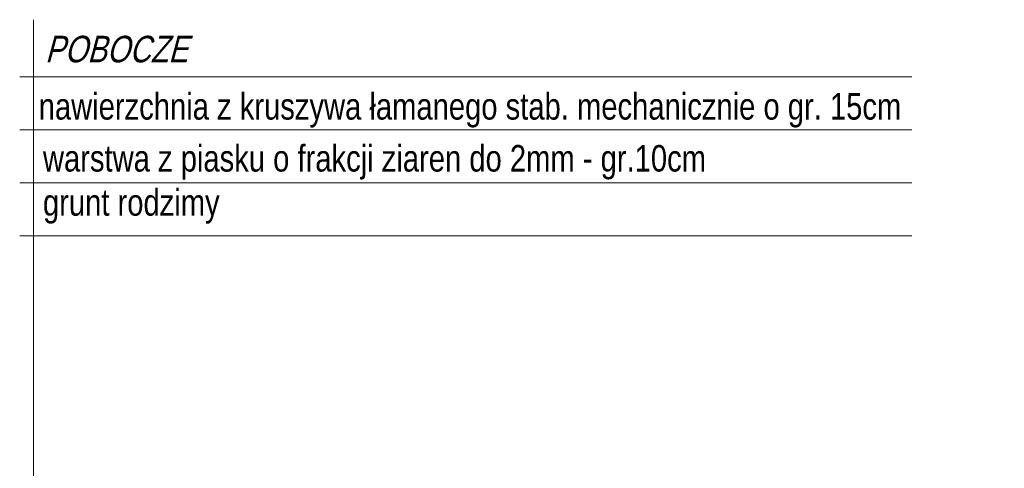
# Model space of a CAD drawing. Header units: centimetres. Extents: x 18523 to 20440, y 3406 to 4072.
# Tile 3 of 14: x 18723 to 18909, y 3831 to 3916. Entities that reach past the tile are written whole.
import ezdxf
from ezdxf.enums import TextEntityAlignment as Align

# ---------------------------------------------------------------- set-up
doc = ezdxf.new("R2010")
doc.units = ezdxf.units.CM
doc.header["$MEASUREMENT"] = 0
for name, color, linetype, lineweight in [('ARANŻACJA', 7, 'Continuous', 0), ('M_opisy', 7, 'Continuous', 0), ('OPISY', 7, 'Continuous', 0)]:
    doc.layers.add(name, color=color, linetype=linetype, lineweight=lineweight)
doc.styles.add('Style-Arial Narrow', font='ARIALN.TTF')
doc.styles.add('Style-Arial Narrow I 0.26180', font='ARIALN.TTF', dxfattribs={"oblique": 14.999978})

msp = doc.modelspace()

# ---------------------------------------------------------------- linework, layer by layer
at = {"layer": 'ARANŻACJA', "color": 7, "linetype": 'Continuous', "lineweight": 0}
for p, q in [((18723.26, 3904.78), (18891.42, 3904.78)), ((18723.26, 3894.78), (18891.42, 3894.78)), ((18723.26, 3884.78), (18891.42, 3884.78)), ((18723.26, 3874.78), (18891.42, 3874.78))]:
    msp.add_line(p, q, dxfattribs=at)
at = {"layer": 'OPISY', "color": 7, "linetype": 'Continuous', "lineweight": 0}
msp.add_line((18725.86, 3714.69), (18725.86, 3915.55), dxfattribs=at)

# ---------------------------------------------------------------- texts
at = {"layer": 'M_opisy', "color": 7, "linetype": 'Continuous', "lineweight": 0, "style": 'Style-Arial Narrow I 0.26180', "oblique": 15, "width": 0.96}
msp.add_text('POBOCZE', height=5, dxfattribs=at).set_placement((18728.04, 3910.01), align=Align.MIDDLE_LEFT)
at = {"layer": 'M_opisy', "color": 7, "linetype": 'Continuous', "lineweight": 0, "style": 'Style-Arial Narrow', "width": 0.96}
for s, p in [('nawierzchnia z kruszywa łamanego stab. mechanicznie o gr. 15cm', (18726.84, 3899.21)), ('warstwa z piasku o frakcji ziaren do 2mm - gr.10cm', (18727.64, 3889.41)), ('grunt rodzimy', (18727.64, 3881.09))]:
    msp.add_text(s, height=5, dxfattribs=at).set_placement(p, align=Align.MIDDLE_LEFT)

doc.saveas('drawing.dxf')
